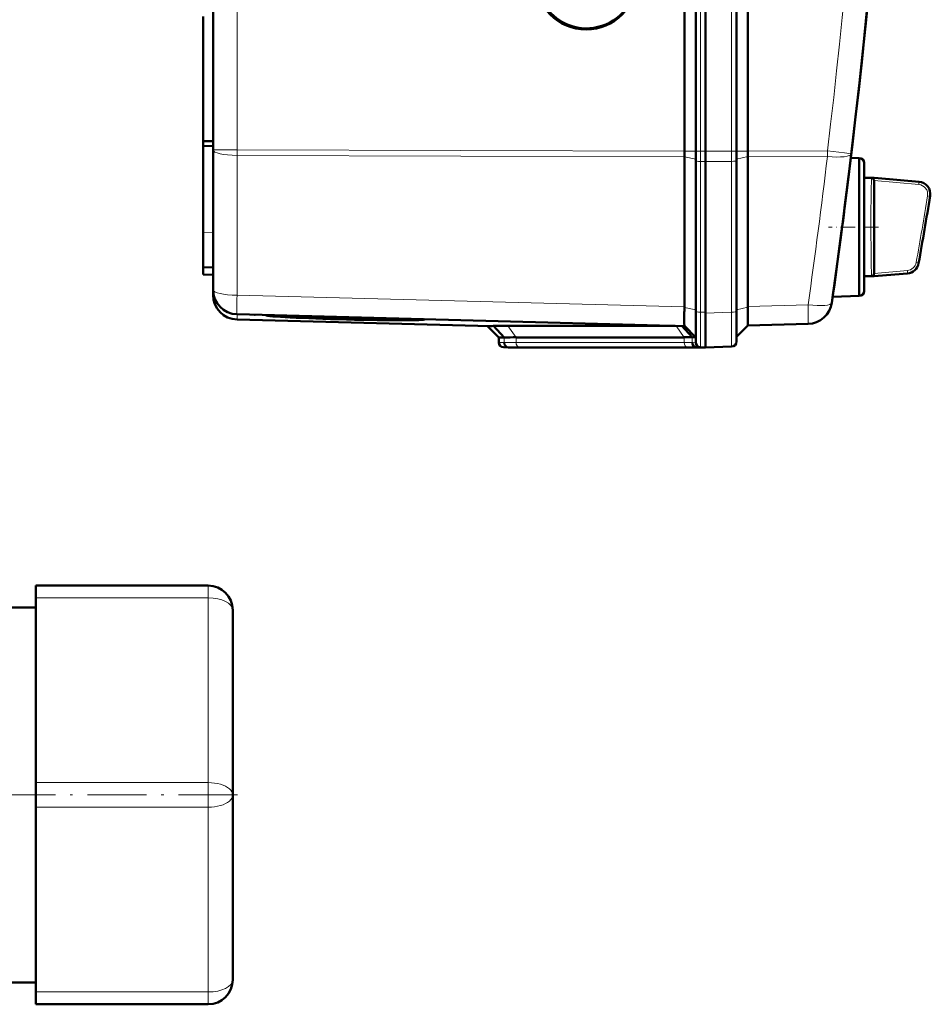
# Model space of a CAD drawing. Extents: x -1358 to 1757, y -1691 to 755.
# Tile 17 of 100: x 429 to 613, y -1691 to -1492. Entities that reach past the tile are written whole.
import ezdxf

# ---------------------------------------------------------------- set-up
doc = ezdxf.new("R2010")
doc.units = 0
doc.linetypes.add('DASHDOT', pattern=[18.5, 12, -3, 0.5, -3])

msp = doc.modelspace()

# ---------------------------------------------------------------- linework, layer by layer
at = {"color": 7, "lineweight": 50}
for p, q in [((467.79, -1518.04), (467.79, -1170.55)), ((563.49, -1518.32), (563.49, -1170.28)), ((565.79, -1170.27), (565.79, -1518.33)), ((567.79, -1170.27), (567.79, -1518.33)), ((574.04, -1518.33), (574.04, -1170.27)), ((576.33, -1518.3), (576.33, -1170.29)), ((567.79, -1185.26), (567.79, -1498.06)), ((465.79, -1516.25), (465.79, -1490.98)), ((567.79, -1518.33), (567.79, -1498.06)), ((465.79, -1516.25), (467.79, -1516.28)), ((465.79, -1516.25), (465.79, -1517.2)), ((465.79, -1517.2), (465.79, -1534.83)), ((465.79, -1517.2), (467.79, -1517.29)), ((467.79, -1546.41), (467.79, -1518.04)), ((565.79, -1518.33), (565.79, -1520.18)), ((567.79, -1518.33), (567.79, -1520.41)), ((567.79, -1518.33), (567.79, -1520.41)), ((574.04, -1518.33), (574.04, -1520.14)), ((563.49, -1519.44), (563.49, -1549.91)), ((565.79, -1520.18), (565.79, -1550.75)), ((567.79, -1520.41), (567.79, -1551.18)), ((567.79, -1520.41), (567.79, -1550.98)), ((574.04, -1520.14), (574.04, -1550.77)), ((576.33, -1519.43), (576.33, -1519.4)), ((576.33, -1519.43), (576.33, -1549.8)), ((598.97, -1519.69), (597.27, -1519.65)), ((598.97, -1533.69), (598.97, -1519.69)), ((599.97, -1520.69), (599.97, -1533.69)), ((599.97, -1523.69), (599.97, -1520.69)), ((596.93, -1522.44), (596.81, -1523.45)), ((599.97, -1523.69), (601.99, -1523.69)), ((601.98, -1524.25), (601.99, -1524.3)), ((602.82, -1523.77), (601.99, -1523.69)), ((602.82, -1523.77), (601.99, -1523.69)), ((601.99, -1524.3), (601.99, -1524.31)), ((601.99, -1524.31), (601.99, -1543.08)), ((602.82, -1523.77), (611.13, -1524.49)), ((598.97, -1543.46), (598.97, -1533.69)), ((599.97, -1533.69), (599.97, -1546.69)), ((465.79, -1541.83), (465.79, -1534.83)), ((465.79, -1543.33), (465.79, -1541.83)), ((467.79, -1541.9), (465.79, -1541.83)), ((465.79, -1543.33), (467.79, -1543.4)), ((598.97, -1547.69), (598.97, -1543.46)), ((599.97, -1543.69), (601.99, -1543.69)), ((599.97, -1546.69), (599.97, -1543.69)), ((602.82, -1543.62), (601.99, -1543.69)), ((608.79, -1543.1), (602.82, -1543.62)), ((467.79, -1547.46), (467.79, -1546.42)), ((593.5, -1548.57), (593.47, -1548.75)), ((598.97, -1547.69), (593.6, -1547.83)), ((563.49, -1550), (563.48, -1550.86)), ((563.49, -1550), (563.49, -1549.91)), ((563.49, -1553.79), (472.66, -1551.41)), ((524.1, -1553.8), (472.66, -1552.45)), ((476.23, -1551.5), (476.35, -1551.5)), ((478.49, -1551.6), (480.2, -1551.64)), ((480.21, -1551.67), (478.49, -1551.62)), ((480.2, -1551.64), (480.2, -1551.6)), ((509.08, -1552.41), (509.09, -1552.36)), ((565.79, -1550.75), (565.79, -1557.11)), ((567.79, -1550.98), (567.79, -1551.17)), ((567.79, -1558.15), (567.79, -1551.18)), ((574.04, -1556.96), (574.04, -1550.77)), ((525.79, -1556.09), (523.49, -1553.79)), ((526.87, -1556.11), (524.73, -1553.77)), ((527.65, -1553.74), (561.64, -1553.74)), ((565.08, -1556.07), (562.98, -1553.77)), ((563.49, -1553.78), (565.79, -1556.09)), ((576.33, -1553.67), (574.04, -1555.96)), ((588.61, -1553.35), (576.33, -1553.67)), ((525.79, -1557.11), (525.79, -1556.09)), ((526.87, -1556.11), (525.79, -1556.09)), ((563.45, -1556.09), (529.31, -1556.09)), ((565.79, -1556.09), (565.08, -1556.07)), ((527.79, -1558.15), (526.76, -1558.11)), ((528.7, -1558.17), (527.76, -1558.14)), ((528.7, -1558.17), (527.79, -1558.15)), ((564.86, -1558.15), (530.72, -1558.15)), ((564.86, -1558.15), (530.72, -1558.15)), ((566.9, -1558.12), (565.96, -1558.09)), ((566.76, -1558.11), (567.79, -1558.15)), ((567.79, -1558.15), (566.88, -1558.17)), ((567.79, -1558.15), (566.9, -1558.12)), ((573.07, -1557.96), (567.79, -1558.15)), ((567.79, -1558.15), (567.79, -1558.15)), ((431.79, -1608.95), (431.79, -1606.45)), ((431.79, -1606.45), (466.79, -1606.45)), ((431.79, -1608.95), (431.79, -1646.45)), ((416.79, -1610.9), (431.79, -1610.9)), ((471.79, -1648.95), (471.79, -1611.45)), ((431.79, -1651.45), (431.79, -1646.45)), ((471.79, -1648.95), (471.79, -1686.45)), ((431.79, -1651.45), (431.79, -1688.95)), ((416.79, -1687), (431.79, -1687)), ((431.79, -1691.45), (431.79, -1688.95)), ((431.79, -1691.45), (466.79, -1691.45))]:
    msp.add_line(p, q, dxfattribs=at)
at = {"color": 7, "lineweight": 18}
for p, q in [((472.66, -1518.04), (472.66, -1170.55)), ((566.76, -1170.27), (566.76, -1518.33)), ((573.07, -1518.33), (573.07, -1170.27)), ((472.66, -1518.04), (467.79, -1518.04)), ((472.66, -1518.04), (563.49, -1518.32)), ((472.66, -1518.04), (472.66, -1519.17)), ((563.49, -1518.33), (565.79, -1518.33)), ((566.76, -1518.33), (565.79, -1518.33)), ((566.76, -1518.33), (566.76, -1520.4)), ((567.79, -1518.33), (566.76, -1518.33)), ((573.07, -1518.33), (567.79, -1518.33)), ((573.07, -1518.33), (573.07, -1520.37)), ((573.07, -1518.33), (574.04, -1518.33)), ((576.33, -1518.33), (574.04, -1518.33)), ((576.33, -1518.3), (592.53, -1518.25)), ((563.49, -1519.44), (472.66, -1519.17)), ((472.66, -1547.53), (472.66, -1519.17)), ((563.49, -1519.43), (565.79, -1519.94)), ((566.76, -1520.4), (566.76, -1550.97)), ((566.76, -1520.4), (567.79, -1520.41)), ((573.07, -1520.37), (567.79, -1520.41)), ((573.07, -1520.37), (573.07, -1550.99)), ((576.33, -1519.4), (574.04, -1519.92)), ((592.53, -1519.38), (576.33, -1519.43)), ((596.93, -1522.44), (596.93, -1522.44)), ((596.8, -1523.46), (596.81, -1523.45)), ((601.47, -1524.16), (601.48, -1523.93)), ((601.48, -1523.93), (601.49, -1523.84)), ((601.49, -1523.84), (601.5, -1523.77)), ((601.99, -1524.25), (611.06, -1525.07)), ((602.01, -1523.75), (611.11, -1524.57)), ((611.06, -1525.07), (611.11, -1524.57)), ((613.34, -1527.47), (612.85, -1527.39)), ((465.79, -1534.83), (467.79, -1534.9)), ((601.45, -1542.92), (601.44, -1542.53)), ((608.75, -1542.53), (601.99, -1543.14)), ((608.79, -1543.03), (608.75, -1542.53)), ((610.54, -1540.88), (611.03, -1540.97)), ((601.49, -1543.55), (601.48, -1543.46)), ((601.5, -1543.61), (601.49, -1543.55)), ((608.79, -1543.03), (602.01, -1543.64)), ((472.66, -1547.53), (563.49, -1549.91)), ((593.49, -1548.58), (593.5, -1548.57)), ((563.49, -1550), (565.79, -1550.52)), ((576.33, -1549.97), (574.04, -1550.49)), ((576.33, -1549.8), (588.61, -1549.48)), ((472.66, -1552.45), (472.66, -1551.41)), ((566.76, -1550.97), (566.76, -1558.11)), ((567.79, -1550.98), (566.76, -1550.97)), ((567.79, -1551.18), (573.07, -1550.99)), ((529.31, -1556.09), (527.65, -1553.74)), ((563.45, -1556.09), (561.79, -1553.74)), ((526.88, -1557.14), (526.87, -1556.11)), ((529.31, -1557.11), (529.31, -1556.09)), ((563.45, -1557.11), (563.45, -1556.09)), ((565.08, -1557.09), (565.08, -1556.07)), ((526.88, -1557.14), (525.79, -1557.11)), ((527.76, -1558.14), (526.76, -1558.11)), ((563.45, -1557.11), (529.31, -1557.11)), ((564.13, -1558.11), (529.99, -1558.11)), ((565.79, -1557.11), (565.08, -1557.09)), ((566.76, -1558.11), (565.96, -1558.09)), ((566.88, -1558.17), (566.88, -1558.12)), ((466.79, -1608.95), (466.79, -1606.45)), ((431.79, -1608.95), (466.79, -1608.95)), ((466.79, -1646.45), (466.79, -1608.95)), ((431.79, -1646.45), (466.79, -1646.45)), ((466.79, -1651.45), (466.79, -1646.45)), ((431.79, -1651.45), (466.79, -1651.45)), ((466.79, -1651.45), (466.79, -1688.95)), ((431.79, -1688.95), (466.79, -1688.95)), ((466.79, -1691.45), (466.79, -1688.95))]:
    msp.add_line(p, q, dxfattribs=at)
at = {"color": 7, "linetype": 'DASHDOT', "lineweight": 18, "ltscale": 0.252676}
msp.add_line((602.86, -1533.69), (592.76, -1533.69), dxfattribs=at)
at = {"color": 7, "linetype": 'DASHDOT', "lineweight": 18}
msp.add_line((472.79, -1648.95), (-199.21, -1648.95), dxfattribs=at)
at = {"color": 7, "lineweight": 18}
for points in [[(592.53, -1518.25), (595.97, -1518.67), (597.32, -1518.84), (597.36, -1518.85), (597.36, -1518.85)], [(601.86, -1533.69), (601.87, -1529.28), (601.92, -1526.07), (601.97, -1524.64), (601.99, -1524.31)], [(613.34, -1527.47), (613.38, -1527.06), (613.34, -1526.65), (613.24, -1526.25), (613.08, -1525.88), (612.85, -1525.53), (612.57, -1525.22), (612.25, -1524.97), (611.88, -1524.77), (611.49, -1524.64), (611.11, -1524.57)], [(601.99, -1543.08), (601.97, -1542.75), (601.92, -1541.28), (601.86, -1535.31), (601.86, -1533.69)], [(611.03, -1540.97), (611.03, -1541.04), (611.03, -1541.05), (611.03, -1541.05), (611.03, -1541.05)], [(573.07, -1550.99), (573.08, -1556.04), (573.07, -1557.9), (573.07, -1557.96), (573.07, -1557.96)]]:
    msp.add_lwpolyline(points, dxfattribs=at)
at = {"color": 7, "lineweight": 50}
for points in [[(602.01, -1523.75), (602.01, -1523.75), (602.01, -1523.75), (601.96, -1523.76), (601.5, -1523.77)], [(601.5, -1543.61), (601.94, -1543.63), (602, -1543.63), (602.01, -1543.64), (602.01, -1543.64), (602.01, -1543.64)], [(576.33, -1553.67), (576.33, -1553.67), (576.34, -1553.65), (576.36, -1553.57), (576.39, -1552.83), (576.35, -1550.44), (576.33, -1549.97)], [(563.47, -1553.49), (563.48, -1553.76), (563.49, -1553.78), (563.49, -1553.78)]]:
    msp.add_lwpolyline(points, dxfattribs=at)
for centre, radius, start, end in [((-858.99, -1344.3), 1466.77, 351.97557, 8.02443), ((-858.98, -1344.29), 1466.77, 353.02402, 6.97598), ((543.61, -1483.31), 10.06, 183.0071, 249.4136), ((543.61, -1483.31), 10.06, 249.4231, 326.8509), ((598.97, -1520.69), 1, 360, 90), ((-858.98, -1344.29), 1466.77, 351.99436, 352.98416), ((601.5, -1524.18), 0.404, 68.1311, 90.6343), ((601.44, -1524.3), 0.54, 28.9625, 66.8421), ((601.42, -1524.32), 0.568, 7.3684, 29.9976), ((610.91, -1526.98), 2.5, 350.7584, 84.9846), ((-194.34, -1395.99), 818.33, 349.78982, 350.76058), ((608.57, -1540.61), 2.5, 275.0096, 349.7884), ((601.5, -1543.21), 0.405, 269.2718, 291.8375), ((601.47, -1543.13), 0.496, 292.2385, 311.349), ((601.42, -1543.07), 0.573, 311.1765, 330.2896), ((601.42, -1543.07), 0.569, 329.9504, 352.5335), ((601.48, -1543.08), 0.512, 352.7968, 0.0487), ((472.79, -1546.41), 5, 180, 268.5), ((598.97, -1546.69), 1, 270, 0), ((472.79, -1547.46), 5, 180, 268.5), ((588.47, -1548.35), 5, 271.5, 351.9756), ((478.64, -1551.9), 0.335, 96.098, 116.6611), ((480.35, -1551.94), 0.328, 94.8324, 116.5026), ((525.35, -1572.93), 19.17, 91.8477, 93.7257), ((527.29, -1653.66), 99.92, 89.7954, 91.4664), ((529.01, -1638.62), 82.54, 89.7929, 91.4806), ((563.64, -1499.33), 56.75, 269.8016, 271.4475), ((526.79, -1557.11), 1, 179.9996, 268.0001), ((530.47, -1625.89), 67.74, 89.7898, 91.498), ((565.11, -1486.43), 71.72, 269.8052, 271.4364), ((565.11, -1625.72), 67.57, 88.5012, 90.2139), ((566.79, -1557.11), 1, 180, 268), ((573.04, -1556.96), 1, 272, 360), ((466.79, -1611.45), 5, 0, 90), ((466.79, -1686.45), 5, 270, 360)]:
    msp.add_arc(centre, radius, start, end, dxfattribs=at)
at = {"color": 7, "lineweight": 18}
for centre, radius, start, end in [((-858.89, -1344.3), 1461.81, 353.16554, 6.83446), ((-858.87, -1345.42), 1461.78, 351.97558, 353.16537), ((639.45, -1525.94), 38.03, 177.3237, 178.3752), ((611.53, -1524.62), 0.424, 162.1119, 172.8479), ((750.13, -1528.9), 148.74, 178.444, 179.3011), ((610.88, -1527.05), 1.99, 37.688, 84.7251), ((610.88, -1527.05), 2, 14.0196, 37.6456), ((610.86, -1527.07), 2.01, 350.5978, 14.326), ((1107.51, -1533.29), 506.16, 179.2968, 180.0452), ((-194.34, -1395.99), 817.82, 349.7955, 350.75407), ((-194.34, -1395.99), 818.32, 349.79549, 350.75407), ((613.64, -1527.53), 0.296, 151.7104, 170.1156), ((1110.83, -1534.01), 509.47, 179.9645, 180.7079), ((750.54, -1538.46), 149.15, 180.707, 181.5619), ((608.56, -1540.53), 2.01, 275.394, 350.0546), ((608.56, -1540.53), 2.51, 275.2859, 349.939), ((617.43, -1542.43), 15.98, 181.7381, 183.6932), ((609.1, -1543.07), 0.314, 172.3323, 185.4928), ((529.01, -1639.21), 82.1, 89.7918, 91.4868), ((529.71, -1633.07), 74.96, 89.7903, 91.4949), ((563.64, -1499.84), 57.28, 269.8046, 271.4381), ((564.35, -1493.61), 64.5, 269.8063, 271.4331)]:
    msp.add_arc(centre, radius, start, end, dxfattribs=at)
at = {"color": 7, "lineweight": 50}
for centre, major_axis, ratio, start_param, end_param in [((543.54, -1483.31), (0, 10.3), 0.999657, 4.712389, 10.995574), ((563.62, -1518.32), (-0.01, -5), 0.026177, 4.712467, 4.715033), ((563.62, -1518.32), (0.01, 5), 0.026177, 1.57344, 1.797689), ((576.2, -1518.3), (-0.01, 5), 0.026177, 4.490592, 4.712311), ((601.99, -1533.7), (0, 10.01), 0.017446, 6.177853, 6.281655), ((601.99, -1533.68), (0, 10.01), 0.017447, 3.143123, 3.246931), ((576.2, -1548.68), (-0.13, 5), 0.020818, 4.449362, 4.484951), ((494.64, -1552.03), (16.15, -0.42), 0.026181, 3.171524, 6.284941), ((494.64, -1552.03), (-14.44, 0.38), 0.026181, 0.039878, 1.656365), ((494.64, -1552.03), (12.78, -0.33), 0.026181, 3.140294, 6.284941), ((494.64, -1552.03), (12.78, -0.33), 0.026181, 2.986226, 3.13929), ((494.64, -1552), (-12.77, 0.33), 0.008724, 6.127951, 6.129122), ((494.64, -1552.03), (-14.44, 0.38), 0.026181, 1.656365, 3.134585), ((499.35, -1552.15), (8.06, -0.22), 0.032897, 0.002226, 0.195742), ((494.64, -1552), (14.45, -0.38), 0.008724, 0.135897, 0.136723), ((494.64, -1552.03), (-14.44, 0.38), 0.026181, 3.137143, 3.272853), ((500.49, -1552.18), (10.3, -0.28), 0.032776, 0.002254, 0.154137), ((563.62, -1548.79), (-0.13, -5), 0.020818, 5.141188, 5.611027), ((563.63, -1548.79), (-0.13, -5), 0.020818, 5.611027, 5.937635), ((527.79, -1557.14), (0, -1), 0.910082, 4.712394, 6.248285), ((565.99, -1557.09), (0, -1), 0.910127, 4.712398, 6.248279)]:
    msp.add_ellipse(centre, major_axis=major_axis, ratio=ratio, start_param=start_param, end_param=end_param, dxfattribs=at)
at = {"color": 7, "lineweight": 18}
for centre, major_axis, ratio, start_param, end_param in [((472.79, -1518.04), (5, 0), 0.224951, 3.141593, 4.686209), ((592.4, -1518.25), (-0.01, 5), 0.026177, 4.485496, 4.712311), ((566.79, -1520.18), (-1, 0), 0.224951, 0, 1.53589), ((573.04, -1520.14), (-1, 0), 0.224951, 1.605703, 3.141593), ((592.4, -1518.25), (4.96, -0.59), 0.220468, 4.765165, 6.283185), ((472.79, -1546.41), (5, 0), 0.224951, 3.141593, 4.686209), ((472.79, -1546.41), (0.13, 5), 0.020818, 1.798234, 3.141593), ((588.47, -1548.35), (4.95, -0.7), 0.219379, 4.769732, 6.283185), ((588.47, -1548.35), (-0.13, 5), 0.020818, 3.141593, 4.484951), ((566.79, -1550.75), (-1, 0), 0.224951, 0, 1.53589), ((573.04, -1550.77), (1, 0), 0.224951, 4.747296, 6.283185), ((530.01, -1557.11), (0, 1), 0.707107, 1.570796, 3.106686), ((564.15, -1557.11), (0, 1), 0.707107, 1.570796, 3.106686), ((466.79, -1611.45), (5, 0), 0.5, 0, 1.570796), ((466.79, -1648.95), (5, 0), 0.5, 4.712389, 7.853982), ((466.79, -1686.45), (5, 0), 0.5, 4.712389, 6.283185)]:
    msp.add_ellipse(centre, major_axis=major_axis, ratio=ratio, start_param=start_param, end_param=end_param, dxfattribs=at)

doc.saveas('drawing.dxf')
